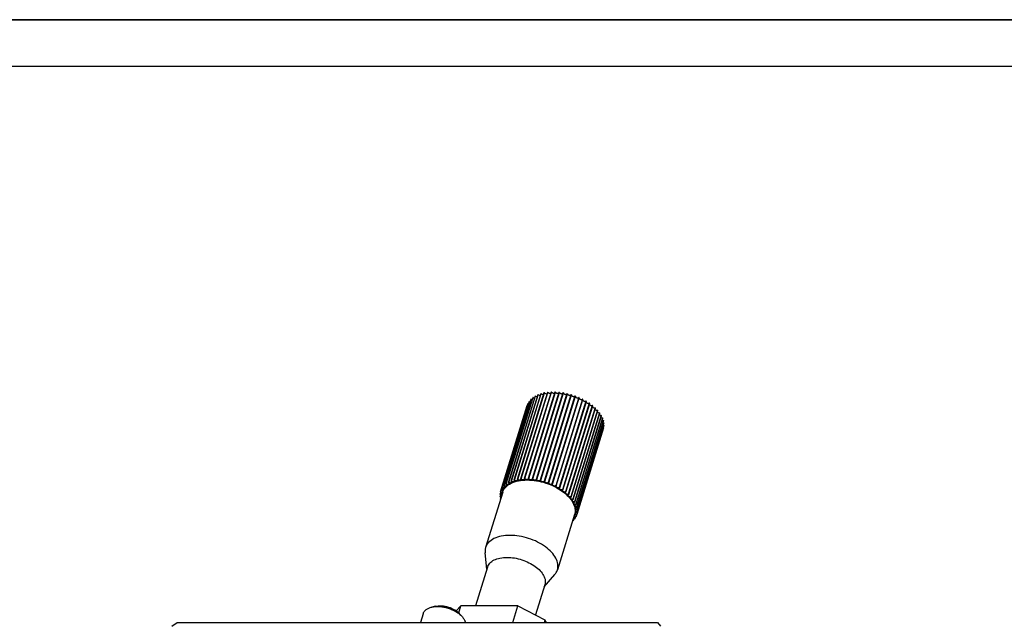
# Model space of a CAD drawing. Header units: millimetres. Extents: x 14311 to 14900, y 137 to 970.
# Tile 6 of 9: x 14557 to 14779, y 417 to 553. Entities that reach past the tile are written whole.
import ezdxf

# ---------------------------------------------------------------- set-up
doc = ezdxf.new("R2010")
doc.units = ezdxf.units.MM
doc.header["$LTSCALE"] = 0.3
doc.layers.add('02___PRT_ALL_AXES', color=7, linetype='Continuous')
doc.layers.add('外框', color=7, linetype='Continuous', lineweight=30)

# ---------------------------------------------------------------- blocks, each defined once
blk = doc.blocks.new('Y')
at = {"lineweight": 30}
blk.add_line((-4154.44, 2003.97), (-3857.44, 2003.97), dxfattribs=at)
blk.add_line((-4154.44, 2003.97), (-3857.44, 2003.97), dxfattribs=at)
for points in [[(-3857.44, 2213.99), (-4154.44, 2213.99), (-4154.44, 2003.97)], [(-4136.76, 2009.27), (-4136.76, 2208.69), (-3862.74, 2208.69)]]:
    blk.add_lwpolyline(points, dxfattribs=at)
blk = doc.blocks.new('W')
blk.add_blockref('Y', (0, 0))

msp = doc.modelspace()

# ---------------------------------------------------------------- linework, layer by layer
at = {"color": 7, "linetype": 'Continuous'}
for p, q in [((14666.722, 448.378), (14672.774, 467.961)), ((14673.226, 468.253), (14667.175, 448.67)), ((14667.261, 448.718), (14673.313, 468.301)), ((14673.829, 468.55), (14667.777, 448.967)), ((14667.874, 449.007), (14673.926, 468.59)), ((14674.499, 468.792), (14668.448, 449.209)), ((14668.555, 449.241), (14674.606, 468.824)), ((14675.232, 468.978), (14669.18, 449.395)), ((14669.295, 449.417), (14675.347, 469.001)), ((14676.017, 469.104), (14669.965, 449.521)), ((14670.088, 449.535), (14676.14, 469.118)), ((14676.847, 469.17), (14670.795, 449.587)), ((14670.924, 449.591), (14676.975, 469.174)), ((14677.712, 469.174), (14671.66, 449.591)), ((14671.794, 449.587), (14677.845, 469.17)), ((14678.604, 469.118), (14672.552, 449.535)), ((14672.688, 449.521), (14678.74, 469.104)), ((14679.511, 469.001), (14673.459, 449.417)), ((14673.597, 449.395), (14679.649, 468.978)), ((14680.425, 468.824), (14674.373, 449.241)), ((14674.511, 449.209), (14680.563, 468.792)), ((14681.335, 468.59), (14675.284, 449.007)), ((14675.42, 448.967), (14681.472, 468.55)), ((14682.232, 468.301), (14676.18, 448.718)), ((14676.314, 448.67), (14682.366, 468.253)), ((14683.105, 467.961), (14677.053, 448.378)), ((14665.413, 446.581), (14671.465, 466.165)), ((14671.622, 466.595), (14665.594, 447.09)), ((14665.605, 447.086), (14671.657, 466.669)), ((14671.892, 467.072), (14665.841, 447.488)), ((14665.89, 447.557), (14671.941, 467.14)), ((14672.253, 467.51), (14666.201, 447.927)), ((14666.263, 447.989), (14672.315, 467.573)), ((14672.699, 467.905), (14666.647, 448.322)), ((14677.183, 448.322), (14683.234, 467.905)), ((14683.945, 467.573), (14677.893, 447.989)), ((14678.017, 447.927), (14684.068, 467.51)), ((14684.743, 467.14), (14678.691, 447.557)), ((14678.807, 447.488), (14684.859, 467.072)), ((14685.489, 466.669), (14679.438, 447.086)), ((14679.546, 447.012), (14685.597, 466.595)), ((14686.177, 466.165), (14680.125, 446.581)), ((14680.223, 446.503), (14686.275, 466.086)), ((14686.798, 465.632), (14680.746, 446.048)), ((14680.833, 445.966), (14686.885, 465.549)), ((14687.345, 465.076), (14681.293, 445.493)), ((14681.369, 445.407), (14687.421, 464.991)), ((14687.812, 464.504), (14681.761, 444.921)), ((14681.824, 444.834), (14687.876, 464.417)), ((14688.196, 463.922), (14682.144, 444.339)), ((14682.194, 444.251), (14688.246, 463.834)), ((14688.49, 463.337), (14682.438, 443.754)), ((14682.475, 443.665), (14688.526, 463.248)), ((14688.692, 462.754), (14682.64, 443.171)), ((14682.663, 443.083), (14688.714, 462.667)), ((14688.8, 462.18), (14682.748, 442.597)), ((14682.754, 441.956), (14688.806, 461.539)), ((14682.756, 442.512), (14688.808, 462.095)), ((14688.812, 461.622), (14682.761, 442.039)), ((14688.729, 461.085), (14682.677, 441.502)), ((14672.552, 449.535), (14672.553, 449.448)), ((14673.459, 449.417), (14673.455, 449.356)), ((14674.373, 449.241), (14674.367, 449.204)), ((14675.284, 449.007), (14675.28, 448.995)), ((14675.42, 448.965), (14675.42, 448.967)), ((14676.304, 448.646), (14676.314, 448.67)), ((14677.159, 448.277), (14677.183, 448.322)), ((14665.914, 446.512), (14662.041, 433.979)), ((14665.313, 445.493), (14665.446, 445.923)), ((14665.315, 446.048), (14665.45, 446.485)), ((14665.407, 444.921), (14665.537, 445.341)), ((14682.156, 441.493), (14678.283, 428.959)), ((14682.635, 441.43), (14682.499, 440.993)), ((14682, 440.503), (14681.868, 440.078)), ((14682.363, 440.95), (14682.229, 440.516)), ((14662.316, 429.112), (14661.932, 432.803)), ((14662.455, 429.56), (14659.74, 420.775)), ((14675.31, 425.097), (14677.709, 427.927)), ((14675.448, 425.545), (14673.345, 418.739)), ((14650.665, 420.705), (14649.857, 420.515)), ((14655.351, 419.684), (14656.433, 420.775)), ((14655.945, 419.199), (14656.433, 420.775)), ((14656.136, 419.015), (14656.696, 418.402)), ((14669.327, 420.775), (14656.433, 420.775)), ((14668.166, 417.018), (14669.327, 420.775)), ((14669.327, 420.775), (14675.458, 417.667)), ((14591.051, 416.235), (14592.214, 417.018)), ((14592.214, 417.018), (14700.899, 417.018)), ((14675.458, 417.667), (14675.257, 417.018)), ((14675.777, 417.018), (14675.458, 417.667)), ((14700.899, 417.018), (14701.578, 416.235))]:
    msp.add_line(p, q, dxfattribs=at)
for centre, radius, start, end in [((14675.365, 464.414), 4.393, 126.14489, 127.35928), ((14675.836, 463.681), 5.264, 118.6393, 119.71565), ((14676.295, 462.726), 6.325, 111.9976, 112.95001), ((14676.699, 461.576), 7.544, 106.10724, 106.95407), ((14677.017, 460.283), 8.876, 100.84432, 101.60415), ((14677.228, 458.915), 10.261, 96.09134, 96.78115), ((14677.329, 457.551), 11.629, 91.74411, 92.37871), ((14677.33, 456.276), 12.904, 87.71283, 88.30491), ((14677.256, 455.172), 14.01, 83.92047, 84.48095), ((14677.142, 454.31), 14.881, 80.30033, 80.83873), ((14677.031, 453.741), 15.46, 76.7933, 77.31817), ((14676.969, 453.499), 15.71, 73.34533, 73.86461), ((14677, 453.588), 15.615, 69.90502, 70.4264), ((14677.161, 453.991), 15.182, 66.42131, 66.95258), ((14671.67, 466.821), 0.687, 252.6188, 254.5463), ((14671.904, 467.321), 0.697, 249.1934, 258.0283), ((14672.225, 467.767), 0.688, 245.67461, 261.55957), ((14674.93, 464.919), 3.725, 134.5811, 135.93655), ((14677.478, 454.665), 14.437, 62.8412, 63.39058), ((14677.964, 455.547), 13.43, 59.10738, 59.6839), ((14678.614, 456.565), 12.222, 55.15569, 55.76959), ((14679.411, 457.636), 10.887, 50.91251, 51.57564), ((14680.321, 458.682), 9.5, 46.29212, 47.01828), ((14681.299, 459.632), 8.136, 41.19472, 41.99995), ((14682.292, 460.433), 6.859, 35.50646, 36.40874), ((14683.246, 461.051), 5.722, 29.1041, 30.12224), ((14684.106, 461.474), 4.763, 21.86892, 23.01962), ((14688.956, 462.301), 0.694, 246.10293, 258.03495), ((14684.827, 461.718), 4.002, 13.7156, 15.0079), ((14685.371, 461.816), 3.448, 4.63933, 6.06654), ((14688.913, 461.754), 0.694, 249.50247, 254.58127), ((14668.878, 445.336), 3.725, 134.5811, 135.93655), ((14665.925, 447.357), 0.633, 62.45012, 64.15803), ((14669.313, 444.83), 4.393, 126.14489, 127.35928), ((14666.359, 447.812), 0.586, 57.80747, 60.49338), ((14669.784, 444.098), 5.264, 118.6393, 119.71565), ((14666.885, 448.229), 0.527, 52.84977, 56.6431), ((14670.243, 443.143), 6.325, 111.9976, 112.95001), ((14667.495, 448.599), 0.463, 47.49112, 52.54033), ((14670.648, 441.993), 7.544, 106.10724, 106.95407), ((14670.965, 440.7), 8.876, 100.84432, 101.60415), ((14671.177, 439.332), 10.261, 96.09134, 96.78115), ((14671.278, 437.968), 11.629, 91.74411, 92.37871), ((14671.279, 436.693), 12.904, 87.71283, 88.30491), ((14671.204, 435.589), 14.01, 83.92047, 84.48095), ((14673.328, 449.396), 0.133, 330.64662, 342.60282), ((14671.09, 434.726), 14.881, 80.30033, 80.83873), ((14670.979, 434.158), 15.46, 76.7933, 77.31817), ((14670.918, 433.916), 15.71, 73.34533, 73.86461), ((14670.949, 434.005), 15.615, 69.90502, 70.4264), ((14671.11, 434.408), 15.182, 66.42131, 66.95258), ((14671.427, 435.081), 14.437, 62.8412, 63.39058), ((14678.127, 447.807), 0.163, 132.68495, 138.02123), ((14668.403, 445.766), 3.101, 174.77085, 176.30272), ((14668.26, 445.787), 2.956, 164.40701, 165.98855), ((14668.31, 445.765), 3.01, 153.97395, 155.53633), ((14665.85, 447.73), 0.689, 249.13312, 261.85511), ((14668.528, 445.634), 3.265, 143.91745, 145.39734), ((14666.174, 448.189), 0.693, 245.7196, 258.39008), ((14671.912, 435.964), 13.43, 59.10738, 59.6839), ((14678.914, 447.333), 0.189, 124.41052, 131.3471), ((14672.563, 436.981), 12.222, 55.15569, 55.76959), ((14673.359, 438.053), 10.887, 50.91251, 51.57564), ((14674.269, 439.098), 9.5, 46.29212, 47.01828), ((14668.75, 445.772), 3.448, 184.63933, 186.06654), ((14665.48, 445.532), 0.616, 263.13861, 264.61062), ((14675.247, 440.049), 8.136, 41.19472, 41.99995), ((14676.241, 440.85), 6.859, 35.50646, 36.40874), ((14681.863, 444.402), 0.433, 95.07501, 100.74731), ((14677.194, 441.468), 5.722, 29.1041, 30.12224), ((14682.201, 443.752), 0.499, 90.83274, 95.18314), ((14678.055, 441.891), 4.763, 21.86892, 23.01962), ((14682.592, 442.51), 0.577, 85.31295, 89.96152), ((14682.588, 442.465), 0.623, 83.13053, 85.33948), ((14678.775, 442.135), 4.002, 13.7156, 15.0079), ((14679.81, 442.218), 2.956, 344.40701, 345.98855), ((14682.635, 441.853), 0.67, 79.54315, 81.34771), ((14679.32, 442.233), 3.448, 4.63933, 6.06654), ((14679.666, 442.239), 3.101, 354.77085, 356.30272), ((14679.192, 442.669), 3.725, 314.5811, 315.93655), ((14679.541, 442.37), 3.265, 323.91745, 325.39734), ((14679.76, 442.239), 3.01, 333.97395, 335.53633)]:
    msp.add_arc(centre, radius, start, end, dxfattribs=at)
for points, knots in [([(14672.774, 467.961), (14672.849, 467.914), (14672.963, 467.874), (14673.08, 467.863), (14673.109, 467.863)], [0, 0, 0, 0, 0.7547998, 1, 1, 1, 1]), ([(14673.313, 468.301), (14673.341, 468.281), (14673.464, 468.21), (14673.61, 468.176), (14673.717, 468.183)], [0, 0, 0, 0, 0.2467253, 1, 1, 1, 1]), ([(14673.926, 468.59), (14673.99, 468.536), (14674.145, 468.461), (14674.317, 468.441), (14674.399, 468.453)], [0, 0, 0, 0, 0.5033838, 1, 1, 1, 1]), ([(14674.606, 468.824), (14674.674, 468.757), (14674.849, 468.668), (14675.045, 468.647), (14675.137, 468.668)], [0, 0, 0, 0, 0.5031178, 1, 1, 1, 1]), ([(14675.347, 469.001), (14675.416, 468.918), (14675.614, 468.814), (14675.839, 468.796), (14675.938, 468.83)], [0, 0, 0, 0, 0.5050132, 1, 1, 1, 1]), ([(14676.14, 469.118), (14676.17, 469.073), (14676.262, 468.994), (14676.428, 468.92), (14676.607, 468.892), (14676.725, 468.909), (14676.773, 468.931)], [0, 0, 0, 0, 0.2329826, 0.5035818, 0.7721735, 1, 1, 1, 1]), ([(14676.975, 469.174), (14677.003, 469.122), (14677.101, 469.029), (14677.285, 468.947), (14677.482, 468.92), (14677.612, 468.949), (14677.659, 468.98)], [0, 0, 0, 0, 0.2301741, 0.5067288, 0.7792849, 1, 1, 1, 1]), ([(14677.845, 469.17), (14677.862, 469.124), (14677.934, 469.036), (14678.084, 468.948), (14678.261, 468.898), (14678.386, 468.898), (14678.443, 468.911)], [0, 0, 0, 0, 0.2106875, 0.4711303, 0.7482027, 1, 1, 1, 1]), ([(14678.74, 469.104), (14678.749, 469.059), (14678.81, 468.968), (14678.95, 468.873), (14679.125, 468.813), (14679.251, 468.805), (14679.31, 468.813)], [0, 0, 0, 0, 0.200827, 0.4557263, 0.7362573, 1, 1, 1, 1]), ([(14679.31, 468.813), (14679.329, 468.815), (14679.393, 468.828), (14679.456, 468.86), (14679.484, 468.897)], [0, 0, 0, 0, 0.2897025, 1, 1, 1, 1]), ([(14679.649, 468.978), (14679.651, 468.925), (14679.722, 468.81), (14679.894, 468.704), (14680.102, 468.648), (14680.249, 468.659), (14680.31, 468.684)], [0, 0, 0, 0, 0.19929, 0.4644187, 0.7517067, 1, 1, 1, 1]), ([(14680.563, 468.792), (14680.549, 468.681), (14680.703, 468.546), (14680.874, 468.477), (14681.016, 468.443), (14681.127, 468.444), (14681.193, 468.463)], [0, 0, 0, 0, 0.4367807, 0.5849779, 0.7337292, 1, 1, 1, 1]), ([(14681.193, 468.463), (14681.226, 468.473), (14681.284, 468.498), (14681.324, 468.551), (14681.332, 468.578)], [0, 0, 0, 0, 0.5457099, 1, 1, 1, 1]), ([(14681.471, 468.548), (14681.463, 468.519), (14681.468, 468.447), (14681.534, 468.352), (14681.64, 468.27), (14681.775, 468.209), (14681.921, 468.179), (14682.082, 468.18), (14682.206, 468.239), (14682.232, 468.301)], [0, 0, 0, 0, 0.092837, 0.2065901, 0.3448858, 0.498716, 0.6535578, 0.7945766, 1, 1, 1, 1]), ([(14682.353, 468.22), (14682.35, 468.208), (14682.346, 468.155), (14682.371, 468.103), (14682.395, 468.07)], [0, 0, 0, 0, 0.2265751, 1, 1, 1, 1]), ([(14682.395, 468.07), (14682.435, 468.016), (14682.555, 467.927), (14682.76, 467.861), (14682.959, 467.856), (14683.077, 467.918), (14683.105, 467.961)], [0, 0, 0, 0, 0.2546056, 0.5436336, 0.8053991, 1, 1, 1, 1]), ([(14683.205, 467.816), (14683.205, 467.809), (14683.209, 467.778), (14683.221, 467.748), (14683.233, 467.727)], [0, 0, 0, 0, 0.2335923, 1, 1, 1, 1]), ([(14683.233, 467.727), (14683.266, 467.672), (14683.377, 467.576), (14683.577, 467.499), (14683.78, 467.484), (14683.908, 467.532), (14683.945, 467.573)], [0, 0, 0, 0, 0.2411464, 0.5260455, 0.794792, 1, 1, 1, 1]), ([(14684.037, 467.339), (14684.061, 467.283), (14684.162, 467.182), (14684.355, 467.095), (14684.562, 467.068), (14684.698, 467.104), (14684.743, 467.14)], [0, 0, 0, 0, 0.2279325, 0.5078523, 0.7829065, 1, 1, 1, 1]), ([(14684.801, 466.896), (14684.821, 466.842), (14684.913, 466.74), (14685.097, 466.649), (14685.301, 466.613), (14685.438, 466.638), (14685.489, 466.669)], [0, 0, 0, 0, 0.219763, 0.4943645, 0.7723809, 1, 1, 1, 1]), ([(14685.525, 466.381), (14685.549, 466.332), (14685.638, 466.243), (14685.809, 466.16), (14685.998, 466.124), (14686.125, 466.141), (14686.177, 466.165)], [0, 0, 0, 0, 0.2236801, 0.4939922, 0.7677798, 1, 1, 1, 1]), ([(14686.192, 465.831), (14686.239, 465.76), (14686.395, 465.653), (14686.574, 465.611), (14686.669, 465.612)], [0, 0, 0, 0, 0.4726242, 1, 1, 1, 1]), ([(14686.669, 465.612), (14686.681, 465.612), (14686.724, 465.614), (14686.767, 465.622), (14686.798, 465.632)], [0, 0, 0, 0, 0.2668166, 1, 1, 1, 1]), ([(14686.791, 465.258), (14686.839, 465.2), (14686.974, 465.111), (14687.128, 465.072), (14687.209, 465.067)], [0, 0, 0, 0, 0.476803, 1, 1, 1, 1]), ([(14687.209, 465.067), (14687.221, 465.066), (14687.267, 465.065), (14687.312, 465.069), (14687.345, 465.076)], [0, 0, 0, 0, 0.264381, 1, 1, 1, 1]), ([(14687.316, 464.667), (14687.338, 464.646), (14687.441, 464.563), (14687.571, 464.517), (14687.671, 464.505)], [0, 0, 0, 0, 0.2317478, 1, 1, 1, 1]), ([(14687.671, 464.505), (14687.684, 464.503), (14687.731, 464.499), (14687.778, 464.5), (14687.812, 464.504)], [0, 0, 0, 0, 0.2618517, 1, 1, 1, 1]), ([(14687.765, 464.062), (14687.823, 464.014), (14687.963, 463.943), (14688.119, 463.918), (14688.196, 463.922)], [0, 0, 0, 0, 0.4974167, 1, 1, 1, 1]), ([(14688.125, 463.456), (14688.151, 463.438), (14688.262, 463.372), (14688.392, 463.338), (14688.49, 463.337)], [0, 0, 0, 0, 0.24433, 1, 1, 1, 1]), ([(14665.914, 446.511), (14665.978, 446.721), (14666.161, 447.132), (14666.736, 447.891), (14667.84, 448.653), (14669.523, 449.18), (14670.776, 449.286), (14671.442, 449.286)], [0, 0, 0, 0, 0.0998576, 0.2032655, 0.4308016, 0.6965736, 1, 1, 1, 1]), ([(14666.218, 447.918), (14666.253, 447.9), (14666.315, 447.86), (14666.386, 447.787), (14666.427, 447.707), (14666.427, 447.651), (14666.42, 447.628)], [0, 0, 0, 0, 0.3082803, 0.5788981, 0.8054628, 1, 1, 1, 1]), ([(14666.83, 448.042), (14666.821, 448.014), (14666.778, 447.958), (14666.674, 447.916), (14666.544, 447.906), (14666.452, 447.921), (14666.405, 447.934)], [0, 0, 0, 0, 0.187033, 0.4146663, 0.6910792, 1, 1, 1, 1]), ([(14666.671, 448.308), (14666.724, 448.275), (14666.811, 448.205), (14666.844, 448.086), (14666.83, 448.042)], [0, 0, 0, 0, 0.5770632, 1, 1, 1, 1]), ([(14667.323, 448.41), (14667.314, 448.38), (14667.265, 448.32), (14667.149, 448.28), (14667.008, 448.276), (14666.908, 448.298), (14666.858, 448.314)], [0, 0, 0, 0, 0.1847524, 0.4137259, 0.6925545, 1, 1, 1, 1]), ([(14667.203, 448.65), (14667.245, 448.618), (14667.315, 448.551), (14667.335, 448.449), (14667.323, 448.41)], [0, 0, 0, 0, 0.5691246, 1, 1, 1, 1]), ([(14667.39, 448.648), (14667.378, 448.653), (14667.333, 448.672), (14667.29, 448.697), (14667.261, 448.718)], [0, 0, 0, 0, 0.2581239, 1, 1, 1, 1]), ([(14667.895, 448.729), (14667.885, 448.697), (14667.829, 448.634), (14667.702, 448.596), (14667.549, 448.598), (14667.443, 448.627), (14667.39, 448.648)], [0, 0, 0, 0, 0.1829455, 0.4136684, 0.6948759, 1, 1, 1, 1]), ([(14667.808, 448.941), (14667.841, 448.911), (14667.894, 448.848), (14667.905, 448.762), (14667.895, 448.729)], [0, 0, 0, 0, 0.559833, 1, 1, 1, 1]), ([(14668.537, 448.995), (14668.524, 448.953), (14668.462, 448.897), (14668.361, 448.868), (14668.228, 448.859), (14668.055, 448.894), (14667.927, 448.962), (14667.874, 449.007)], [0, 0, 0, 0, 0.1808628, 0.2959131, 0.4273066, 0.7180321, 1, 1, 1, 1]), ([(14668.479, 449.178), (14668.503, 449.15), (14668.542, 449.094), (14668.546, 449.024), (14668.537, 448.995)], [0, 0, 0, 0, 0.5497025, 1, 1, 1, 1]), ([(14669.244, 449.205), (14669.23, 449.16), (14669.163, 449.103), (14669.055, 449.076), (14668.913, 449.07), (14668.734, 449.114), (14668.605, 449.191), (14668.555, 449.241)], [0, 0, 0, 0, 0.1818515, 0.2989739, 0.4327372, 0.7252396, 1, 1, 1, 1]), ([(14669.209, 449.359), (14669.218, 449.347), (14669.246, 449.301), (14669.256, 449.242), (14669.244, 449.205)], [0, 0, 0, 0, 0.2859594, 1, 1, 1, 1]), ([(14670.008, 449.356), (14669.993, 449.309), (14669.919, 449.25), (14669.805, 449.225), (14669.655, 449.225), (14669.471, 449.276), (14669.342, 449.362), (14669.295, 449.417)], [0, 0, 0, 0, 0.1833092, 0.3027895, 0.4391014, 0.7331753, 1, 1, 1, 1]), ([(14669.989, 449.484), (14669.995, 449.474), (14670.014, 449.434), (14670.017, 449.386), (14670.008, 449.356)], [0, 0, 0, 0, 0.2775134, 1, 1, 1, 1]), ([(14670.82, 449.448), (14670.813, 449.425), (14670.781, 449.378), (14670.703, 449.335), (14670.603, 449.315), (14670.446, 449.32), (14670.258, 449.378), (14670.129, 449.475), (14670.088, 449.535)], [0, 0, 0, 0, 0.0873414, 0.1890753, 0.310513, 0.4488286, 0.7428915, 1, 1, 1, 1]), ([(14670.795, 449.587), (14670.802, 449.575), (14670.824, 449.533), (14670.83, 449.481), (14670.82, 449.448)], [0, 0, 0, 0, 0.2798643, 1, 1, 1, 1]), ([(14671.672, 449.479), (14671.664, 449.454), (14671.63, 449.406), (14671.547, 449.363), (14671.44, 449.344), (14671.319, 449.351), (14671.195, 449.383), (14671.051, 449.449), (14670.957, 449.527), (14670.924, 449.591)], [0, 0, 0, 0, 0.0879338, 0.1913148, 0.3153139, 0.4561982, 0.6053667, 0.7522555, 1, 1, 1, 1]), ([(14671.442, 449.286), (14672.139, 449.286), (14673.565, 449.159), (14675.659, 448.648), (14677.651, 447.842), (14679.413, 446.793), (14680.837, 445.563), (14681.837, 444.224), (14682.265, 443.026), (14682.297, 442.118), (14682.218, 441.694), (14682.156, 441.493)], [0, 0, 0, 0, 0.1417622, 0.2894564, 0.4366075, 0.5767891, 0.7045793, 0.8166383, 0.9131598, 0.9572825, 1, 1, 1, 1]), ([(14671.66, 449.591), (14671.665, 449.582), (14671.678, 449.546), (14671.68, 449.505), (14671.672, 449.479)], [0, 0, 0, 0, 0.2714891, 1, 1, 1, 1]), ([(14672.553, 449.448), (14672.545, 449.422), (14672.509, 449.372), (14672.42, 449.329), (14672.307, 449.313), (14672.18, 449.324), (14672.052, 449.361), (14671.91, 449.433), (14671.818, 449.519), (14671.794, 449.587)], [0, 0, 0, 0, 0.0888621, 0.1943105, 0.3212831, 0.4650245, 0.6157197, 0.7618069, 1, 1, 1, 1]), ([(14673.444, 449.33), (14673.414, 449.278), (14673.288, 449.219), (14673.1, 449.225), (14672.915, 449.281), (14672.765, 449.377), (14672.698, 449.474), (14672.688, 449.521)], [0, 0, 0, 0, 0.2017561, 0.4071861, 0.6317877, 0.838237, 1, 1, 1, 1]), ([(14674.342, 449.158), (14674.302, 449.109), (14674.144, 449.057), (14673.91, 449.093), (14673.698, 449.197), (14673.6, 449.331), (14673.597, 449.395)], [0, 0, 0, 0, 0.215098, 0.5024038, 0.7880573, 1, 1, 1, 1]), ([(14675.237, 448.93), (14675.214, 448.909), (14675.151, 448.877), (14675.017, 448.857), (14674.846, 448.882), (14674.642, 448.965), (14674.499, 449.114), (14674.511, 449.209)], [0, 0, 0, 0, 0.1056806, 0.2329236, 0.4524423, 0.6758993, 1, 1, 1, 1]), ([(14676.18, 448.718), (14676.155, 448.656), (14676.031, 448.597), (14675.87, 448.596), (14675.723, 448.626), (14675.589, 448.686), (14675.482, 448.768), (14675.416, 448.864), (14675.411, 448.936), (14675.42, 448.965)], [0, 0, 0, 0, 0.2054343, 0.3464535, 0.5012971, 0.6551256, 0.7934207, 0.9071697, 1, 1, 1, 1]), ([(14677.053, 448.378), (14677.016, 448.32), (14676.891, 448.275), (14676.73, 448.28), (14676.589, 448.314), (14676.461, 448.375), (14676.361, 448.456), (14676.3, 448.548), (14676.295, 448.618), (14676.304, 448.646)], [0, 0, 0, 0, 0.2144122, 0.3572517, 0.5111064, 0.6620501, 0.7970107, 0.9082907, 1, 1, 1, 1]), ([(14677.893, 447.989), (14677.846, 447.937), (14677.721, 447.904), (14677.56, 447.916), (14677.425, 447.953), (14677.304, 448.015), (14677.21, 448.094), (14677.154, 448.184), (14677.151, 448.25), (14677.159, 448.277)], [0, 0, 0, 0, 0.2239907, 0.3683678, 0.5210488, 0.6690523, 0.8006812, 0.9094999, 1, 1, 1, 1]), ([(14678.691, 447.557), (14678.636, 447.512), (14678.511, 447.489), (14678.352, 447.507), (14678.222, 447.547), (14678.108, 447.609), (14678.021, 447.687), (14677.97, 447.774), (14677.968, 447.838), (14677.976, 447.864)], [0, 0, 0, 0, 0.2337892, 0.3794105, 0.5307561, 0.6758157, 0.8042016, 0.9106604, 1, 1, 1, 1]), ([(14665.309, 445.966), (14665.39, 445.949), (14665.531, 445.893), (14665.648, 445.784), (14665.675, 445.722)], [0, 0, 0, 0, 0.550192, 1, 1, 1, 1]), ([(14665.727, 446.16), (14665.719, 446.132), (14665.678, 446.078), (14665.577, 446.036), (14665.451, 446.024), (14665.362, 446.037), (14665.315, 446.048)], [0, 0, 0, 0, 0.1879079, 0.4152182, 0.690882, 1, 1, 1, 1]), ([(14665.392, 446.503), (14665.444, 446.488), (14665.539, 446.45), (14665.655, 446.367), (14665.73, 446.268), (14665.737, 446.19), (14665.727, 446.16)], [0, 0, 0, 0, 0.3072175, 0.5863196, 0.8155011, 1, 1, 1, 1]), ([(14665.699, 446.56), (14665.678, 446.555), (14665.582, 446.544), (14665.484, 446.559), (14665.413, 446.581)], [0, 0, 0, 0, 0.2297967, 1, 1, 1, 1]), ([(14665.57, 447.012), (14665.617, 446.996), (14665.703, 446.956), (14665.806, 446.875), (14665.87, 446.781), (14665.874, 446.71), (14665.865, 446.681)], [0, 0, 0, 0, 0.3087695, 0.5855157, 0.8132827, 1, 1, 1, 1]), ([(14665.865, 446.681), (14665.856, 446.651), (14665.807, 446.592), (14665.738, 446.568), (14665.699, 446.56)], [0, 0, 0, 0, 0.4466646, 1, 1, 1, 1]), ([(14666.097, 447.172), (14666.089, 447.148), (14666.056, 447.101), (14665.974, 447.058), (14665.869, 447.039), (14665.793, 447.042), (14665.753, 447.048)], [0, 0, 0, 0, 0.1933043, 0.4199731, 0.691365, 1, 1, 1, 1]), ([(14665.841, 447.488), (14665.883, 447.471), (14665.959, 447.431), (14666.049, 447.352), (14666.103, 447.264), (14666.105, 447.199), (14666.097, 447.172)], [0, 0, 0, 0, 0.3092513, 0.5836015, 0.8104971, 1, 1, 1, 1]), ([(14666.42, 447.628), (14666.412, 447.602), (14666.374, 447.55), (14666.281, 447.507), (14666.163, 447.492), (14666.079, 447.501), (14666.035, 447.51)], [0, 0, 0, 0, 0.1898875, 0.4167576, 0.6906835, 1, 1, 1, 1]), ([(14679.438, 447.086), (14679.376, 447.049), (14679.253, 447.034), (14679.096, 447.057), (14678.973, 447.101), (14678.866, 447.163), (14678.785, 447.24), (14678.739, 447.324), (14678.738, 447.384), (14678.745, 447.409)], [0, 0, 0, 0, 0.2434932, 0.3900622, 0.5399383, 0.6821008, 0.8074055, 0.9116792, 1, 1, 1, 1]), ([(14680.125, 446.581), (14680.059, 446.552), (14679.939, 446.544), (14679.785, 446.573), (14679.668, 446.619), (14679.568, 446.681), (14679.494, 446.755), (14679.452, 446.837), (14679.452, 446.894), (14679.459, 446.918)], [0, 0, 0, 0, 0.2527834, 0.399971, 0.5482546, 0.6876234, 0.8101046, 0.9124777, 1, 1, 1, 1]), ([(14679.459, 446.918), (14679.466, 446.94), (14679.485, 446.969), (14679.509, 446.989), (14679.516, 446.994)], [0, 0, 0, 0, 0.7328717, 1, 1, 1, 1]), ([(14680.746, 446.048), (14680.677, 446.026), (14680.519, 446.024), (14680.335, 446.084), (14680.208, 446.168), (14680.139, 446.241), (14680.101, 446.318), (14680.102, 446.373), (14680.109, 446.396)], [0, 0, 0, 0, 0.2618442, 0.5552001, 0.692061, 0.8120983, 0.9129592, 1, 1, 1, 1]), ([(14680.109, 446.396), (14680.112, 446.405), (14680.127, 446.442), (14680.159, 446.47), (14680.185, 446.485)], [0, 0, 0, 0, 0.2356925, 1, 1, 1, 1]), ([(14681.293, 445.493), (14681.223, 445.477), (14681.07, 445.483), (14680.895, 445.547), (14680.777, 445.631), (14680.699, 445.715), (14680.674, 445.803), (14680.688, 445.849)], [0, 0, 0, 0, 0.2712477, 0.5644675, 0.6993646, 0.8175273, 1, 1, 1, 1]), ([(14680.688, 445.849), (14680.691, 445.86), (14680.712, 445.905), (14680.756, 445.936), (14680.791, 445.951)], [0, 0, 0, 0, 0.2304984, 1, 1, 1, 1]), ([(14665.617, 445.529), (14665.598, 445.517), (14665.503, 445.475), (14665.393, 445.478), (14665.313, 445.493)], [0, 0, 0, 0, 0.2130542, 1, 1, 1, 1]), ([(14681.761, 444.921), (14681.691, 444.912), (14681.545, 444.925), (14681.377, 444.992), (14681.269, 445.075), (14681.198, 445.157), (14681.177, 445.24), (14681.19, 445.284)], [0, 0, 0, 0, 0.2788291, 0.5703835, 0.7028215, 0.8187654, 1, 1, 1, 1]), ([(14681.19, 445.284), (14681.198, 445.31), (14681.237, 445.362), (14681.293, 445.387), (14681.325, 445.397)], [0, 0, 0, 0, 0.4550161, 1, 1, 1, 1]), ([(14682.144, 444.339), (14682.075, 444.335), (14681.936, 444.355), (14681.779, 444.424), (14681.679, 444.506), (14681.615, 444.586), (14681.597, 444.664), (14681.61, 444.705)], [0, 0, 0, 0, 0.2855679, 0.5752234, 0.705404, 0.8194526, 1, 1, 1, 1]), ([(14681.61, 444.705), (14681.619, 444.736), (14681.67, 444.797), (14681.742, 444.82), (14681.782, 444.828)], [0, 0, 0, 0, 0.4447241, 1, 1, 1, 1]), ([(14682.438, 443.754), (14682.372, 443.755), (14682.24, 443.779), (14682.072, 443.863), (14681.952, 443.977), (14681.93, 444.081), (14681.942, 444.12)], [0, 0, 0, 0, 0.2919439, 0.5799985, 0.8193792, 1, 1, 1, 1]), ([(14681.942, 444.12), (14681.953, 444.156), (14682.02, 444.226), (14682.107, 444.244), (14682.156, 444.249)], [0, 0, 0, 0, 0.4349697, 1, 1, 1, 1]), ([(14682.64, 443.171), (14682.577, 443.176), (14682.453, 443.205), (14682.298, 443.29), (14682.19, 443.401), (14682.172, 443.498), (14682.184, 443.535)], [0, 0, 0, 0, 0.2971016, 0.5830311, 0.8191557, 1, 1, 1, 1]), ([(14682.184, 443.535), (14682.196, 443.577), (14682.281, 443.654), (14682.385, 443.666), (14682.444, 443.666)], [0, 0, 0, 0, 0.4264328, 1, 1, 1, 1]), ([(14682.499, 440.993), (14682.453, 441.008), (14682.367, 441.048), (14682.264, 441.13), (14682.2, 441.223), (14682.195, 441.294), (14682.204, 441.323)], [0, 0, 0, 0, 0.3087279, 0.5854411, 0.8132556, 1, 1, 1, 1]), ([(14682.248, 441.389), (14682.26, 441.399), (14682.324, 441.442), (14682.404, 441.454), (14682.464, 441.454)], [0, 0, 0, 0, 0.2148828, 1, 1, 1, 1]), ([(14682.748, 442.597), (14682.688, 442.606), (14682.574, 442.639), (14682.431, 442.724), (14682.335, 442.832), (14682.321, 442.922), (14682.332, 442.957)], [0, 0, 0, 0, 0.3014047, 0.5851396, 0.8184477, 1, 1, 1, 1]), ([(14682.332, 442.957), (14682.345, 442.999), (14682.429, 443.076), (14682.534, 443.088), (14682.592, 443.088)], [0, 0, 0, 0, 0.4263956, 1, 1, 1, 1]), ([(14682.677, 441.502), (14682.626, 441.516), (14682.53, 441.554), (14682.414, 441.638), (14682.34, 441.737), (14682.333, 441.814), (14682.342, 441.845)], [0, 0, 0, 0, 0.3072199, 0.5863269, 0.8154982, 1, 1, 1, 1]), ([(14682.342, 441.845), (14682.355, 441.886), (14682.439, 441.964), (14682.544, 441.975), (14682.602, 441.975)], [0, 0, 0, 0, 0.4264029, 1, 1, 1, 1]), ([(14682.761, 442.039), (14682.705, 442.051), (14682.599, 442.087), (14682.47, 442.171), (14682.385, 442.275), (14682.375, 442.359), (14682.385, 442.391)], [0, 0, 0, 0, 0.3047699, 0.5862205, 0.817225, 1, 1, 1, 1]), ([(14682.385, 442.391), (14682.398, 442.433), (14682.482, 442.51), (14682.587, 442.522), (14682.645, 442.522)], [0, 0, 0, 0, 0.4263907, 1, 1, 1, 1]), ([(14682.464, 441.454), (14682.48, 441.454), (14682.545, 441.451), (14682.609, 441.438), (14682.657, 441.423)], [0, 0, 0, 0, 0.2413679, 1, 1, 1, 1]), ([(14682.602, 441.975), (14682.615, 441.975), (14682.666, 441.974), (14682.717, 441.965), (14682.754, 441.956)], [0, 0, 0, 0, 0.2419857, 1, 1, 1, 1]), ([(14681.868, 440.078), (14681.857, 440.083), (14681.813, 440.106), (14681.771, 440.135), (14681.744, 440.159)], [0, 0, 0, 0, 0.2601515, 1, 1, 1, 1]), ([(14681.91, 440.507), (14681.932, 440.507), (14682.025, 440.502), (14682.116, 440.476), (14682.18, 440.447)], [0, 0, 0, 0, 0.2417924, 1, 1, 1, 1]), ([(14682.229, 440.516), (14682.187, 440.533), (14682.111, 440.573), (14682.021, 440.652), (14681.967, 440.741), (14681.965, 440.805), (14681.973, 440.832)], [0, 0, 0, 0, 0.309115, 0.5835614, 0.8104618, 1, 1, 1, 1]), ([(14681.973, 440.832), (14681.985, 440.873), (14682.07, 440.951), (14682.174, 440.963), (14682.233, 440.963)], [0, 0, 0, 0, 0.4264057, 1, 1, 1, 1]), ([(14682.233, 440.963), (14682.252, 440.963), (14682.331, 440.958), (14682.409, 440.94), (14682.464, 440.918)], [0, 0, 0, 0, 0.2412854, 1, 1, 1, 1]), ([(14667.569, 436.753), (14666.903, 436.753), (14665.65, 436.646), (14663.967, 436.12), (14662.864, 435.358), (14662.289, 434.6), (14662.105, 434.188), (14662.041, 433.979)], [0, 0, 0, 0, 0.3034234, 0.5691939, 0.7967345, 0.9001432, 1, 1, 1, 1]), ([(14678.283, 428.959), (14678.345, 429.16), (14678.424, 429.584), (14678.392, 430.492), (14677.964, 431.69), (14676.965, 433.029), (14675.541, 434.259), (14673.778, 435.309), (14671.786, 436.115), (14669.692, 436.626), (14668.266, 436.753), (14667.569, 436.753)], [0, 0, 0, 0, 0.0427176, 0.0868395, 0.1833582, 0.2954146, 0.4232037, 0.5633858, 0.7105389, 0.8582351, 1, 1, 1, 1]), ([(14662.041, 433.979), (14662.012, 433.886), (14661.915, 433.502), (14661.901, 433.099), (14661.932, 432.803)], [0, 0, 0, 0, 0.2462268, 1, 1, 1, 1]), ([(14662.455, 429.56), (14662.506, 429.727), (14662.653, 430.057), (14663.113, 430.664), (14663.995, 431.273), (14665.342, 431.694), (14666.345, 431.779), (14666.877, 431.779)], [0, 0, 0, 0, 0.0998562, 0.2032642, 0.4308083, 0.6965735, 1, 1, 1, 1]), ([(14666.877, 431.779), (14667.435, 431.779), (14668.576, 431.678), (14670.251, 431.269), (14671.844, 430.624), (14673.254, 429.785), (14674.394, 428.801), (14675.193, 427.729), (14675.536, 426.771), (14675.562, 426.045), (14675.498, 425.705), (14675.448, 425.545)], [0, 0, 0, 0, 0.141766, 0.2894602, 0.4366144, 0.5767961, 0.7045843, 0.8166421, 0.9131602, 0.9572827, 1, 1, 1, 1]), ([(14677.709, 427.927), (14677.775, 428.005), (14678.017, 428.317), (14678.196, 428.679), (14678.283, 428.959)], [0, 0, 0, 0, 0.2567353, 1, 1, 1, 1]), ([(14647.909, 419.025), (14647.936, 419.113), (14648.007, 419.287), (14648.209, 419.617), (14648.582, 419.983), (14649.167, 420.315), (14649.616, 420.459), (14649.857, 420.515)], [0, 0, 0, 0, 0.1081986, 0.2184249, 0.4514217, 0.710412, 1, 1, 1, 1]), ([(14649.857, 420.515), (14650.131, 420.58), (14650.716, 420.663), (14651.627, 420.661), (14652.58, 420.539), (14653.537, 420.302), (14654.46, 419.958), (14655.316, 419.521), (14656.07, 419.008), (14656.505, 418.61), (14656.696, 418.402)], [0, 0, 0, 0, 0.1137185, 0.2368082, 0.366645, 0.5000001, 0.6333552, 0.763192, 0.8862815, 1, 1, 1, 1]), ([(14650.665, 420.705), (14650.884, 420.757), (14651.352, 420.823), (14652.081, 420.822), (14652.843, 420.724), (14653.608, 420.534), (14654.347, 420.259), (14655.032, 419.91), (14655.635, 419.5), (14655.983, 419.181), (14656.136, 419.015)], [0, 0, 0, 0, 0.1137174, 0.2368062, 0.3666423, 0.4999968, 0.6333518, 0.7631892, 0.8862801, 1, 1, 1, 1]), ([(14656.696, 418.402), (14656.758, 418.334), (14656.984, 418.071), (14657.179, 417.778), (14657.291, 417.549)], [0, 0, 0, 0, 0.2650825, 1, 1, 1, 1]), ([(14657.291, 417.549), (14657.313, 417.505), (14657.392, 417.333), (14657.452, 417.153), (14657.484, 417.017)], [0, 0, 0, 0, 0.2593116, 1, 1, 1, 1])]:
    msp.add_open_spline(points, degree=3, knots=knots, dxfattribs=at)
for points in [[(14672.315, 467.573), (14672.395, 467.53), (14672.485, 467.504), (14672.575, 467.496)], [(14688.402, 462.848), (14688.489, 462.795), (14688.591, 462.762), (14688.692, 462.754)], [(14688.583, 462.251), (14688.65, 462.215), (14688.725, 462.191), (14688.8, 462.18)], [(14666.405, 447.934), (14666.356, 447.947), (14666.308, 447.966), (14666.263, 447.989)], [(14666.858, 448.314), (14666.811, 448.33), (14666.765, 448.351), (14666.722, 448.378)], [(14668.448, 449.209), (14668.459, 449.199), (14668.469, 449.189), (14668.479, 449.178)], [(14669.18, 449.395), (14669.19, 449.383), (14669.2, 449.372), (14669.209, 449.359)], [(14669.965, 449.521), (14669.974, 449.509), (14669.982, 449.497), (14669.989, 449.484)], [(14674.367, 449.204), (14674.362, 449.188), (14674.353, 449.172), (14674.342, 449.158)], [(14675.28, 448.995), (14675.273, 448.97), (14675.257, 448.947), (14675.237, 448.93)], [(14677.976, 447.864), (14677.982, 447.883), (14677.993, 447.901), (14678.006, 447.916)], [(14678.745, 447.409), (14678.753, 447.434), (14678.77, 447.457), (14678.789, 447.474)], [(14679.516, 446.994), (14679.525, 447.001), (14679.535, 447.007), (14679.546, 447.012)], [(14680.185, 446.485), (14680.198, 446.492), (14680.21, 446.498), (14680.223, 446.503)], [(14680.791, 445.951), (14680.804, 445.957), (14680.819, 445.962), (14680.833, 445.966)], [(14665.321, 445.407), (14665.401, 445.396), (14665.48, 445.369), (14665.551, 445.33)], [(14681.325, 445.397), (14681.339, 445.401), (14681.354, 445.405), (14681.369, 445.407)], [(14682.444, 443.666), (14682.454, 443.666), (14682.465, 443.666), (14682.475, 443.665)], [(14682.204, 441.323), (14682.212, 441.348), (14682.228, 441.371), (14682.248, 441.389)], [(14682.645, 442.522), (14682.675, 442.522), (14682.705, 442.52), (14682.735, 442.515)], [(14681.712, 440.056), (14681.744, 440.045), (14681.776, 440.031), (14681.806, 440.015)], [(14681.845, 440.503), (14681.867, 440.506), (14681.888, 440.507), (14681.91, 440.507)]]:
    msp.add_open_spline(points, degree=3, dxfattribs=at)
at = {"layer": '02___PRT_ALL_AXES', "color": 7, "linetype": 'Continuous'}
msp.add_line((14647.909, 419.025), (14647.289, 417.018), dxfattribs=at)

# ---------------------------------------------------------------- block references
at = {"layer": '外框', "lineweight": 25, "xscale": 1.982879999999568, "yscale": 1.982880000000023, "zscale": 1.98288}
for p in [(22548.473, -3420.186), (22548.473, -3836.634)]:
    msp.add_blockref('W', p, dxfattribs=at)

doc.saveas('drawing.dxf')
